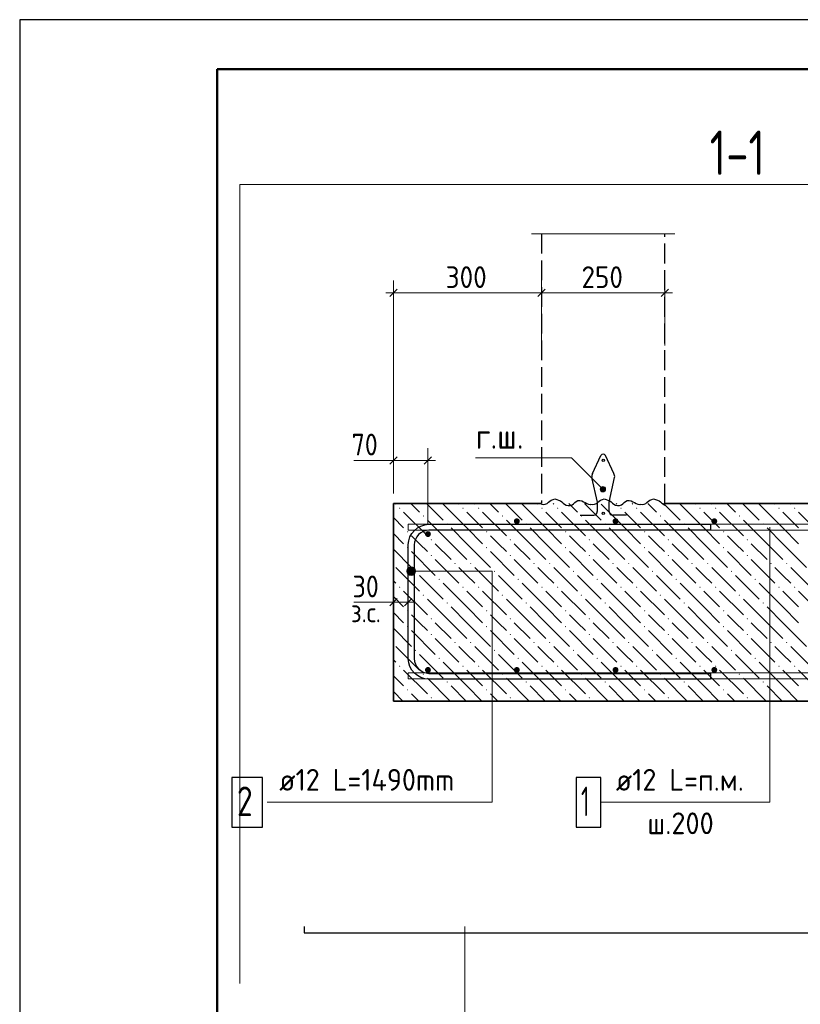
# Model space of a CAD drawing. Header units: millimetres. Extents: x 0 to 59052, y 0 to 35640.
# Tile 22 of 25: x 0 to 9486, y 23681 to 35640. Entities that reach past the tile are written whole.
import ezdxf

# ---------------------------------------------------------------- set-up
doc = ezdxf.new("R2010")
doc.units = ezdxf.units.MM
doc.linetypes.add('______2', pattern=[324, 240, -84])
for name, color, linetype, lineweight in [('Standard', 7, 'Continuous', 25), ('ЖБ Плита Фундамента верхний уровень', 7, 'Continuous', 35), ('ЖБ Стена верхний уровень', 7, 'Continuous', 35), ('Заголовок чертежа', 7, 'Continuous', 25), ('Позиционная метка номер позиции', 7, 'Continuous', 13), ('Примечания_1', 7, 'Continuous', 13), ('Размерная выноска', 7, 'Continuous', 13)]:
    doc.layers.add(name, color=color, linetype=linetype, lineweight=lineweight)
doc.layers.add('Обрамление П-обр. равн.', color=7, linetype='Continuous', lineweight=25, true_color=0x5f1e0f)
doc.layers.add('Фоновоя арматура Х1', color=7, linetype='Continuous', lineweight=18, true_color=0x656565)
doc.styles.add('ISOCPEUR', font='txt')

msp = doc.modelspace()

# ---------------------------------------------------------------- hatches: boundary and pattern name
at = {"layer": 'Standard', "linetype": 'Continuous', "lineweight": 13, "transparency": 33554687}
for points in [[(7056, 29945), (7079, 29968), (7064, 29960)], [(7079, 29968), (7056, 29945), (7056, 29929)], [(7079, 29968), (7056, 29929), (7096, 29968)], [(7096, 29968), (7056, 29929), (7064, 29914)], [(7096, 29968), (7064, 29914), (7110, 29960)], [(7110, 29960), (7064, 29914), (7079, 29906)], [(7110, 29960), (7079, 29906), (7118, 29945)], [(7118, 29945), (7079, 29906), (7096, 29906)], [(7118, 29945), (7096, 29906), (7118, 29929)], [(7118, 29929), (7096, 29906), (7110, 29914)]]:
    msp.add_hatch(color=7, dxfattribs=at).paths.add_polyline_path(points)
at = {"layer": 'ЖБ Плита Фундамента верхний уровень', "linetype": 'Continuous', "lineweight": 18, "transparency": 33554687}
for points in [[(4610, 29707), (4618, 29715), (4626, 29707), (4618, 29699)], [(5378, 29707), (5386, 29715), (5394, 29707), (5386, 29699)], [(5570, 29707), (5578, 29715), (5586, 29707), (5578, 29699)], [(6338, 29707), (6346, 29715), (6354, 29707), (6346, 29699)], [(6530, 29707), (6538, 29715), (6546, 29707), (6538, 29699)], [(7298, 29707), (7306, 29715), (7314, 29707), (7306, 29699)], [(7490, 29707), (7498, 29715), (7506, 29707), (7498, 29699)], [(8258, 29707), (8266, 29715), (8274, 29707), (8266, 29699)], [(8450, 29707), (8458, 29715), (8466, 29707), (8458, 29699)], [(9218, 29707), (9226, 29715), (9234, 29707), (9226, 29699)], [(9410, 29707), (9418, 29715), (9426, 29707), (9418, 29699)], [(4898, 29611), (4906, 29619), (4914, 29611), (4906, 29603)], [(5858, 29611), (5866, 29619), (5874, 29611), (5866, 29603)], [(6818, 29611), (6826, 29619), (6834, 29611), (6826, 29603)], [(7778, 29611), (7786, 29619), (7794, 29611), (7786, 29603)], [(8738, 29611), (8746, 29619), (8754, 29611), (8746, 29603)], [(4706, 29419), (4714, 29427), (4722, 29419), (4714, 29411)], [(5186, 29515), (5194, 29523), (5202, 29515), (5194, 29507)], [(5666, 29419), (5674, 29427), (5682, 29419), (5674, 29411)], [(6146, 29515), (6154, 29523), (6162, 29515), (6154, 29507)], [(6626, 29419), (6634, 29427), (6642, 29419), (6634, 29411)], [(7106, 29515), (7114, 29523), (7122, 29515), (7114, 29507)], [(7586, 29419), (7594, 29427), (7602, 29419), (7594, 29411)], [(8066, 29515), (8074, 29523), (8082, 29515), (8074, 29507)], [(8546, 29419), (8554, 29427), (8562, 29419), (8554, 29411)], [(9026, 29515), (9034, 29523), (9042, 29515), (9034, 29507)], [(4994, 29323), (5002, 29331), (5010, 29323), (5002, 29315)], [(5954, 29323), (5962, 29331), (5970, 29323), (5962, 29315)], [(6914, 29323), (6922, 29331), (6930, 29323), (6922, 29315)], [(7874, 29323), (7882, 29331), (7890, 29323), (7882, 29315)], [(8834, 29323), (8842, 29331), (8850, 29323), (8842, 29315)], [(4706, 29227), (4714, 29235), (4722, 29227), (4714, 29219)], [(5666, 29227), (5674, 29235), (5682, 29227), (5674, 29219)], [(6626, 29227), (6634, 29235), (6642, 29227), (6634, 29219)], [(7586, 29227), (7594, 29235), (7602, 29227), (7594, 29219)], [(8546, 29227), (8554, 29235), (8562, 29227), (8554, 29219)], [(4994, 29131), (5002, 29139), (5010, 29131), (5002, 29123)], [(5954, 29131), (5962, 29139), (5970, 29131), (5962, 29123)], [(6914, 29131), (6922, 29139), (6930, 29131), (6922, 29123)], [(7874, 29131), (7882, 29139), (7890, 29131), (7882, 29123)], [(8834, 29131), (8842, 29139), (8850, 29131), (8842, 29123)], [(4802, 28939), (4810, 28947), (4818, 28939), (4810, 28931)], [(5282, 29035), (5290, 29043), (5298, 29035), (5290, 29027)], [(5474, 29035), (5482, 29043), (5490, 29035), (5482, 29027)], [(5762, 28939), (5770, 28947), (5778, 28939), (5770, 28931)], [(6242, 29035), (6250, 29043), (6258, 29035), (6250, 29027)], [(6434, 29035), (6442, 29043), (6450, 29035), (6442, 29027)], [(6722, 28939), (6730, 28947), (6738, 28939), (6730, 28931)], [(7202, 29035), (7210, 29043), (7218, 29035), (7210, 29027)], [(7394, 29035), (7402, 29043), (7410, 29035), (7402, 29027)], [(7682, 28939), (7690, 28947), (7698, 28939), (7690, 28931)], [(8162, 29035), (8170, 29043), (8178, 29035), (8170, 29027)], [(8354, 29035), (8362, 29043), (8370, 29035), (8362, 29027)], [(8642, 28939), (8650, 28947), (8658, 28939), (8650, 28931)], [(9122, 29035), (9130, 29043), (9138, 29035), (9130, 29027)], [(9314, 29035), (9322, 29043), (9330, 29035), (9322, 29027)], [(5090, 28843), (5098, 28851), (5106, 28843), (5098, 28835)], [(6050, 28843), (6058, 28851), (6066, 28843), (6058, 28835)], [(7010, 28843), (7018, 28851), (7026, 28843), (7018, 28835)], [(7970, 28843), (7978, 28851), (7986, 28843), (7978, 28835)], [(8930, 28843), (8938, 28851), (8946, 28843), (8938, 28835)], [(4610, 28747), (4618, 28755), (4626, 28747), (4618, 28739)], [(5378, 28747), (5386, 28755), (5394, 28747), (5386, 28739)], [(5570, 28747), (5578, 28755), (5586, 28747), (5578, 28739)], [(6338, 28747), (6346, 28755), (6354, 28747), (6346, 28739)], [(6530, 28747), (6538, 28755), (6546, 28747), (6538, 28739)], [(7298, 28747), (7306, 28755), (7314, 28747), (7306, 28739)], [(7490, 28747), (7498, 28755), (7506, 28747), (7498, 28739)], [(8258, 28747), (8266, 28755), (8274, 28747), (8266, 28739)], [(8450, 28747), (8458, 28755), (8466, 28747), (8458, 28739)], [(9218, 28747), (9226, 28755), (9234, 28747), (9226, 28739)], [(9410, 28747), (9418, 28755), (9426, 28747), (9418, 28739)], [(4898, 28651), (4906, 28659), (4914, 28651), (4906, 28643)], [(5858, 28651), (5866, 28659), (5874, 28651), (5866, 28643)], [(6818, 28651), (6826, 28659), (6834, 28651), (6826, 28643)], [(7778, 28651), (7786, 28659), (7794, 28651), (7786, 28643)], [(8738, 28651), (8746, 28659), (8754, 28651), (8746, 28643)], [(4706, 28459), (4714, 28467), (4722, 28459), (4714, 28451)], [(5186, 28555), (5194, 28563), (5202, 28555), (5194, 28547)], [(5666, 28459), (5674, 28467), (5682, 28459), (5674, 28451)], [(6146, 28555), (6154, 28563), (6162, 28555), (6154, 28547)], [(6626, 28459), (6634, 28467), (6642, 28459), (6634, 28451)], [(7106, 28555), (7114, 28563), (7122, 28555), (7114, 28547)], [(7586, 28459), (7594, 28467), (7602, 28459), (7594, 28451)], [(8066, 28555), (8074, 28563), (8082, 28555), (8074, 28547)], [(8546, 28459), (8554, 28467), (8562, 28459), (8554, 28451)], [(9026, 28555), (9034, 28563), (9042, 28555), (9034, 28547)], [(4994, 28363), (5002, 28371), (5010, 28363), (5002, 28355)], [(5954, 28363), (5962, 28371), (5970, 28363), (5962, 28355)], [(6914, 28363), (6922, 28371), (6930, 28363), (6922, 28355)], [(7874, 28363), (7882, 28371), (7890, 28363), (7882, 28355)], [(8834, 28363), (8842, 28371), (8850, 28363), (8842, 28355)], [(4706, 28267), (4714, 28275), (4722, 28267), (4714, 28259)], [(5666, 28267), (5674, 28275), (5682, 28267), (5674, 28259)], [(6626, 28267), (6634, 28275), (6642, 28267), (6634, 28259)], [(7586, 28267), (7594, 28275), (7602, 28267), (7594, 28259)], [(8546, 28267), (8554, 28275), (8562, 28267), (8554, 28259)], [(4994, 28171), (5002, 28179), (5010, 28171), (5002, 28163)], [(5954, 28171), (5962, 28179), (5970, 28171), (5962, 28163)], [(6914, 28171), (6922, 28179), (6930, 28171), (6922, 28163)], [(7874, 28171), (7882, 28179), (7890, 28171), (7882, 28163)], [(8834, 28171), (8842, 28179), (8850, 28171), (8842, 28163)], [(4802, 27979), (4810, 27987), (4818, 27979), (4810, 27971)], [(5282, 28075), (5290, 28083), (5298, 28075), (5290, 28067)], [(5474, 28075), (5482, 28083), (5490, 28075), (5482, 28067)], [(5762, 27979), (5770, 27987), (5778, 27979), (5770, 27971)], [(6242, 28075), (6250, 28083), (6258, 28075), (6250, 28067)], [(6434, 28075), (6442, 28083), (6450, 28075), (6442, 28067)], [(6722, 27979), (6730, 27987), (6738, 27979), (6730, 27971)], [(7202, 28075), (7210, 28083), (7218, 28075), (7210, 28067)], [(7394, 28075), (7402, 28083), (7410, 28075), (7402, 28067)], [(7682, 27979), (7690, 27987), (7698, 27979), (7690, 27971)], [(8162, 28075), (8170, 28083), (8178, 28075), (8170, 28067)], [(8354, 28075), (8362, 28083), (8370, 28075), (8362, 28067)], [(8642, 27979), (8650, 27987), (8658, 27979), (8650, 27971)], [(9122, 28075), (9130, 28083), (9138, 28075), (9130, 28067)], [(9314, 28075), (9322, 28083), (9330, 28075), (9322, 28067)], [(5090, 27883), (5098, 27891), (5106, 27883), (5098, 27875)], [(6050, 27883), (6058, 27891), (6066, 27883), (6058, 27875)], [(7010, 27883), (7018, 27891), (7026, 27883), (7018, 27875)], [(7970, 27883), (7978, 27891), (7986, 27883), (7978, 27875)], [(8930, 27883), (8938, 27891), (8946, 27883), (8938, 27875)], [(4610, 27787), (4618, 27795), (4626, 27787), (4618, 27779)], [(5378, 27787), (5386, 27795), (5394, 27787), (5386, 27779)], [(5570, 27787), (5578, 27795), (5586, 27787), (5578, 27779)], [(6338, 27787), (6346, 27795), (6354, 27787), (6346, 27779)], [(6530, 27787), (6538, 27795), (6546, 27787), (6538, 27779)], [(7298, 27787), (7306, 27795), (7314, 27787), (7306, 27779)], [(7490, 27787), (7498, 27795), (7506, 27787), (7498, 27779)], [(8258, 27787), (8266, 27795), (8274, 27787), (8266, 27779)], [(8450, 27787), (8458, 27795), (8466, 27787), (8458, 27779)], [(9218, 27787), (9226, 27795), (9234, 27787), (9226, 27779)], [(9410, 27787), (9418, 27795), (9426, 27787), (9418, 27779)], [(4898, 27691), (4906, 27699), (4914, 27691), (4906, 27683)], [(5858, 27691), (5866, 27699), (5874, 27691), (5866, 27683)], [(6818, 27691), (6826, 27699), (6834, 27691), (6826, 27683)], [(7778, 27691), (7786, 27699), (7794, 27691), (7786, 27683)], [(8738, 27691), (8746, 27699), (8754, 27691), (8746, 27683)], [(4706, 27499), (4714, 27507), (4722, 27499), (4714, 27491)], [(5186, 27595), (5194, 27603), (5202, 27595), (5194, 27587)], [(5666, 27499), (5674, 27507), (5682, 27499), (5674, 27491)], [(6146, 27595), (6154, 27603), (6162, 27595), (6154, 27587)], [(6626, 27499), (6634, 27507), (6642, 27499), (6634, 27491)], [(7106, 27595), (7114, 27603), (7122, 27595), (7114, 27587)], [(7586, 27499), (7594, 27507), (7602, 27499), (7594, 27491)], [(8066, 27595), (8074, 27603), (8082, 27595), (8074, 27587)], [(8546, 27499), (8554, 27507), (8562, 27499), (8554, 27491)], [(9026, 27595), (9034, 27603), (9042, 27595), (9034, 27587)], [(4994, 27403), (5002, 27411), (5010, 27403), (5002, 27395)], [(5954, 27403), (5962, 27411), (5970, 27403), (5962, 27395)], [(6914, 27403), (6922, 27411), (6930, 27403), (6922, 27395)], [(7874, 27403), (7882, 27411), (7890, 27403), (7882, 27395)], [(8834, 27403), (8842, 27411), (8850, 27403), (8842, 27395)]]:
    msp.add_hatch(color=7, dxfattribs=at).paths.add_polyline_path(points, flags=16)
at = {"layer": 'Позиционная метка номер позиции', "linetype": 'Continuous', "lineweight": 13, "transparency": 33554687}
for points in [[(4711, 28915), (4711, 28969), (4703, 28942)], [(4711, 28969), (4730, 28896), (4730, 28989)], [(4711, 28969), (4711, 28915), (4730, 28896)], [(4730, 28989), (4757, 28888), (4757, 28996)], [(4730, 28989), (4730, 28896), (4757, 28888)], [(4757, 28996), (4757, 28888), (4784, 28896)], [(4757, 28996), (4784, 28896), (4784, 28989)], [(4784, 28989), (4784, 28896), (4804, 28915)], [(4784, 28989), (4804, 28915), (4804, 28969)], [(4804, 28969), (4804, 28915), (4811, 28942)]]:
    msp.add_hatch(color=7, dxfattribs=at).paths.add_polyline_path(points)
at = {"layer": 'Фоновоя арматура Х1', "linetype": 'Continuous', "lineweight": 18, "transparency": 33554687}
for points in [[(6077, 29548), (6074, 29562), (6067, 29574), (6055, 29581), (6041, 29584), (6027, 29581), (6016, 29574), (6008, 29562), (6005, 29548), (6008, 29534), (6016, 29523), (6027, 29515), (6041, 29512), (6055, 29515), (6067, 29523), (6074, 29534)], [(6077, 29548), (6074, 29562), (6067, 29574), (6055, 29581), (6041, 29584), (6027, 29581), (6016, 29574), (6008, 29562), (6005, 29548), (6008, 29534), (6016, 29523), (6027, 29515), (6041, 29512), (6055, 29515), (6067, 29523), (6074, 29534)], [(7277, 29548), (7274, 29562), (7267, 29574), (7255, 29581), (7241, 29584), (7227, 29581), (7216, 29574), (7208, 29562), (7205, 29548), (7208, 29534), (7216, 29523), (7227, 29515), (7241, 29512), (7255, 29515), (7267, 29523), (7274, 29534)], [(7277, 29548), (7274, 29562), (7267, 29574), (7255, 29581), (7241, 29584), (7227, 29581), (7216, 29574), (7208, 29562), (7205, 29548), (7208, 29534), (7216, 29523), (7227, 29515), (7241, 29512), (7255, 29515), (7267, 29523), (7274, 29534)], [(8477, 29548), (8474, 29562), (8467, 29574), (8455, 29581), (8441, 29584), (8427, 29581), (8416, 29574), (8408, 29562), (8405, 29548), (8408, 29534), (8416, 29523), (8427, 29515), (8441, 29512), (8455, 29515), (8467, 29523), (8474, 29534)], [(8477, 29548), (8474, 29562), (8467, 29574), (8455, 29581), (8441, 29584), (8427, 29581), (8416, 29574), (8408, 29562), (8405, 29548), (8408, 29534), (8416, 29523), (8427, 29515), (8441, 29512), (8455, 29515), (8467, 29523), (8474, 29534)], [(4997, 29392), (4994, 29406), (4987, 29418), (4975, 29425), (4961, 29428), (4947, 29425), (4936, 29418), (4928, 29406), (4925, 29392), (4928, 29378), (4936, 29367), (4947, 29359), (4961, 29356), (4975, 29359), (4987, 29367), (4994, 29378)], [(4997, 29392), (4994, 29406), (4987, 29418), (4975, 29425), (4961, 29428), (4947, 29425), (4936, 29418), (4928, 29406), (4925, 29392), (4928, 29378), (4936, 29367), (4947, 29359), (4961, 29356), (4975, 29359), (4987, 29367), (4994, 29378)], [(4997, 27742), (4994, 27756), (4987, 27768), (4975, 27775), (4961, 27778), (4947, 27775), (4936, 27768), (4928, 27756), (4925, 27742), (4928, 27728), (4936, 27717), (4947, 27709), (4961, 27706), (4975, 27709), (4987, 27717), (4994, 27728)], [(4997, 27742), (4994, 27756), (4987, 27768), (4975, 27775), (4961, 27778), (4947, 27775), (4936, 27768), (4928, 27756), (4925, 27742), (4928, 27728), (4936, 27717), (4947, 27709), (4961, 27706), (4975, 27709), (4987, 27717), (4994, 27728)], [(6077, 27742), (6074, 27756), (6067, 27768), (6055, 27775), (6041, 27778), (6027, 27775), (6016, 27768), (6008, 27756), (6005, 27742), (6008, 27728), (6016, 27717), (6027, 27709), (6041, 27706), (6055, 27709), (6067, 27717), (6074, 27728)], [(6077, 27742), (6074, 27756), (6067, 27768), (6055, 27775), (6041, 27778), (6027, 27775), (6016, 27768), (6008, 27756), (6005, 27742), (6008, 27728), (6016, 27717), (6027, 27709), (6041, 27706), (6055, 27709), (6067, 27717), (6074, 27728)], [(7277, 27742), (7274, 27756), (7267, 27768), (7255, 27775), (7241, 27778), (7227, 27775), (7216, 27768), (7208, 27756), (7205, 27742), (7208, 27728), (7216, 27717), (7227, 27709), (7241, 27706), (7255, 27709), (7267, 27717), (7274, 27728)], [(7277, 27742), (7274, 27756), (7267, 27768), (7255, 27775), (7241, 27778), (7227, 27775), (7216, 27768), (7208, 27756), (7205, 27742), (7208, 27728), (7216, 27717), (7227, 27709), (7241, 27706), (7255, 27709), (7267, 27717), (7274, 27728)], [(8477, 27742), (8474, 27756), (8467, 27768), (8455, 27775), (8441, 27778), (8427, 27775), (8416, 27768), (8408, 27756), (8405, 27742), (8408, 27728), (8416, 27717), (8427, 27709), (8441, 27706), (8455, 27709), (8467, 27717), (8474, 27728)], [(8477, 27742), (8474, 27756), (8467, 27768), (8455, 27775), (8441, 27778), (8427, 27775), (8416, 27768), (8408, 27756), (8405, 27742), (8408, 27728), (8416, 27717), (8427, 27709), (8441, 27706), (8455, 27709), (8467, 27717), (8474, 27728)]]:
    msp.add_hatch(color=7, dxfattribs=at).paths.add_polyline_path(points)

# ---------------------------------------------------------------- linework, layer by layer
at = {"layer": 'Standard', "color": 7, "linetype": 'Continuous', "lineweight": 25, "transparency": 33554687}
for p, q in [((2400, 35040), (2400, 1270)), ((4496, 32276), (4586, 32366)), ((6296, 32276), (6386, 32366)), ((7796, 32276), (7886, 32366)), ((4586, 30332), (4496, 30242)), ((5006, 30332), (4916, 30242)), ((4586, 28609), (4496, 28519)), ((4766, 28609), (4676, 28519))]:
    msp.add_line(p, q, dxfattribs=at)
at = {"layer": 'Standard', "color": 7, "linetype": 'Continuous', "lineweight": 13, "transparency": 33554687}
for p, q in [((4541, 32321), (4541, 32471)), ((6341, 32321), (6341, 32471)), ((7841, 32321), (7841, 32471)), ((4541, 32321), (4451, 32321)), ((4541, 32321), (4541, 32171)), ((4541, 32321), (4541, 29884)), ((4541, 32321), (6341, 32321)), ((6341, 32321), (6341, 32171)), ((6341, 32321), (6341, 31684)), ((6341, 32321), (7841, 32321)), ((7841, 32321), (7841, 32171)), ((7841, 32321), (7841, 31684)), ((7841, 32321), (7931, 32321)), ((4541, 30287), (4541, 30437)), ((4961, 30287), (4961, 30437)), ((4541, 30287), (4451, 30287)), ((4541, 30287), (4541, 30137)), ((4541, 30287), (4541, 29884)), ((4961, 30287), (4541, 30287)), ((4961, 30287), (4961, 30137)), ((4961, 30287), (4961, 29512)), ((4961, 30287), (5051, 30287)), ((7064, 29960), (7064, 29960)), ((7064, 29914), (7064, 29914)), ((7110, 29960), (7110, 29960)), ((7110, 29914), (7110, 29914)), ((4541, 28564), (4541, 28714)), ((4721, 28564), (4721, 28714)), ((4541, 28564), (4451, 28564)), ((4541, 28564), (4541, 28414)), ((4721, 28564), (4541, 28564)), ((4721, 28564), (4721, 28414)), ((4721, 28564), (4811, 28564))]:
    msp.add_line(p, q, dxfattribs=at)
at = {"layer": 'Standard', "color": 254, "linetype": 'Continuous', "lineweight": 25, "true_color": 0xc4c4ff, "transparency": 33554687}
msp.add_line((3456, 24627), (3456, 24549), dxfattribs=at)
at = {"layer": 'Standard', "color": 254, "linetype": 'Continuous', "lineweight": 13, "true_color": 0xc4c4ff, "transparency": 33554687}
msp.add_line((5410, 24627), (5410, 12772), dxfattribs=at)
at = {"layer": 'Standard', "color": 7, "linetype": 'Continuous', "lineweight": 25, "transparency": 33554687}
msp.add_lwpolyline([(0, 0), (50400, 0), (50400, 35640), (0, 35640), (0, 0)], close=True, dxfattribs=at)
at = {"layer": 'Standard', "color": 7, "linetype": 'Continuous', "lineweight": 50, "transparency": 33554687}
msp.add_lwpolyline([(2400, 35040), (49800, 35040), (49800, 600), (2400, 600), (2400, 35040)], close=True, dxfattribs=at)
at = {"layer": 'Standard', "color": 254, "linetype": 'Continuous', "lineweight": 13, "true_color": 0xc4c4ff, "transparency": 33554687}
msp.add_lwpolyline([(14015, 23932), (14015, 33640), (2676, 33640), (2676, 23932)], dxfattribs=at)
at = {"layer": 'Standard', "color": 7, "linetype": 'Continuous', "lineweight": 13, "transparency": 33554687}
msp.add_lwpolyline([(5541, 30319), (6705, 30319), (7087, 29937)], dxfattribs=at)
at = {"layer": 'Standard', "color": 254, "linetype": 'Continuous', "lineweight": 25, "true_color": 0xc4c4ff, "transparency": 33554687}
msp.add_lwpolyline([(3456, 24549), (14794, 24549), (14794, 24627)], dxfattribs=at)
at = {"layer": 'Standard', "color": 7, "linetype": 'Continuous', "lineweight": 13, "transparency": 33554687}
msp.add_circle((7087, 29937), 32.4, dxfattribs=at)
at = {"layer": 'ЖБ Плита Фундамента верхний уровень', "color": 7, "linetype": 'Continuous', "lineweight": 35, "transparency": 33554687}
for p, q in [((4541, 29764), (4541, 27364)), ((6341, 29764), (4541, 29764)), ((13415, 29764), (7841, 29764)), ((4541, 27364), (13415, 27364))]:
    msp.add_line(p, q, dxfattribs=at)
at = {"layer": 'ЖБ Плита Фундамента верхний уровень', "color": 254, "linetype": 'Continuous', "lineweight": 18, "transparency": 33554687}
for p, q in [((4570, 29755), (4561, 29764)), ((4753, 29764), (4858, 29659)), ((4945, 29764), (5146, 29563)), ((5434, 29467), (5146, 29755)), ((5329, 29764), (5338, 29755)), ((5530, 29755), (5521, 29764)), ((5713, 29764), (5818, 29659)), ((5905, 29764), (6106, 29563)), ((6394, 29467), (6106, 29755)), ((6289, 29764), (6298, 29755)), ((6490, 29755), (6481, 29764)), ((6673, 29764), (6778, 29659)), ((6865, 29764), (7066, 29563)), ((7354, 29467), (7066, 29755)), ((7249, 29764), (7258, 29755)), ((7450, 29755), (7441, 29764)), ((7633, 29764), (7738, 29659)), ((7825, 29764), (8026, 29563)), ((8314, 29467), (8026, 29755)), ((8209, 29764), (8218, 29755)), ((8410, 29755), (8401, 29764)), ((8593, 29764), (8698, 29659)), ((8785, 29764), (8986, 29563)), ((9274, 29467), (8986, 29755)), ((9169, 29764), (9178, 29755)), ((9370, 29755), (9361, 29764)), ((4541, 29592), (4666, 29467)), ((4666, 29659), (4954, 29371)), ((5242, 29275), (4954, 29563)), ((5434, 29659), (5626, 29467)), ((5626, 29659), (5914, 29371)), ((6202, 29275), (5914, 29563)), ((6394, 29659), (6586, 29467)), ((6586, 29659), (6874, 29371)), ((7162, 29275), (6874, 29563)), ((7354, 29659), (7546, 29467)), ((7546, 29659), (7834, 29371)), ((8122, 29275), (7834, 29563)), ((8314, 29659), (8506, 29467)), ((8506, 29659), (8794, 29371)), ((9082, 29275), (8794, 29563)), ((9274, 29659), (9466, 29467)), ((9466, 29659), (9754, 29371)), ((5242, 29467), (5434, 29275)), ((5434, 29467), (5626, 29275)), ((6202, 29467), (6394, 29275)), ((6394, 29467), (6586, 29275)), ((7162, 29467), (7354, 29275)), ((7354, 29467), (7546, 29275)), ((8122, 29467), (8314, 29275)), ((8314, 29467), (8506, 29275)), ((9082, 29467), (9274, 29275)), ((9274, 29467), (9466, 29275)), ((4541, 29400), (4666, 29275)), ((4858, 29275), (4762, 29371)), ((5818, 29275), (5722, 29371)), ((6778, 29275), (6682, 29371)), ((7738, 29275), (7642, 29371)), ((8698, 29275), (8602, 29371)), ((4541, 29208), (4762, 28987)), ((4954, 29179), (4858, 29275)), ((5050, 29275), (5242, 29083)), ((5242, 29275), (5434, 29083)), ((5434, 29275), (5722, 28987)), ((5914, 29179), (5818, 29275)), ((6010, 29275), (6202, 29083)), ((6202, 29275), (6394, 29083)), ((6394, 29275), (6682, 28987)), ((6874, 29179), (6778, 29275)), ((6970, 29275), (7162, 29083)), ((7162, 29275), (7354, 29083)), ((7354, 29275), (7642, 28987)), ((7834, 29179), (7738, 29275)), ((7930, 29275), (8122, 29083)), ((8122, 29275), (8314, 29083)), ((8314, 29275), (8602, 28987)), ((8794, 29179), (8698, 29275)), ((8890, 29275), (9082, 29083)), ((9082, 29275), (9274, 29083)), ((9274, 29275), (9562, 28987)), ((4762, 29179), (5050, 28891)), ((5050, 29083), (5338, 28795)), ((5722, 29179), (6010, 28891)), ((6010, 29083), (6298, 28795)), ((6682, 29179), (6970, 28891)), ((6970, 29083), (7258, 28795)), ((7642, 29179), (7930, 28891)), ((7930, 29083), (8218, 28795)), ((8602, 29179), (8890, 28891)), ((8890, 29083), (9178, 28795)), ((4570, 28987), (4858, 28699)), ((5434, 28891), (5338, 28987)), ((5530, 28987), (5818, 28699)), ((6394, 28891), (6298, 28987)), ((6490, 28987), (6778, 28699)), ((7354, 28891), (7258, 28987)), ((7450, 28987), (7738, 28699)), ((8314, 28891), (8218, 28987)), ((8410, 28987), (8698, 28699)), ((9274, 28891), (9178, 28987)), ((9370, 28987), (9658, 28699)), ((4570, 28795), (4541, 28824)), ((4858, 28891), (5146, 28603)), ((5530, 28795), (5434, 28891)), ((5818, 28891), (6106, 28603)), ((6490, 28795), (6394, 28891)), ((6778, 28891), (7066, 28603)), ((7450, 28795), (7354, 28891)), ((7738, 28891), (8026, 28603)), ((8410, 28795), (8314, 28891)), ((8698, 28891), (8986, 28603)), ((9370, 28795), (9274, 28891)), ((5434, 28507), (5146, 28795)), ((6394, 28507), (6106, 28795)), ((7354, 28507), (7066, 28795)), ((8314, 28507), (8026, 28795)), ((9274, 28507), (8986, 28795)), ((4541, 28632), (4666, 28507)), ((4666, 28699), (4954, 28411)), ((5242, 28315), (4954, 28603)), ((5434, 28699), (5626, 28507)), ((5626, 28699), (5914, 28411)), ((6202, 28315), (5914, 28603)), ((6394, 28699), (6586, 28507)), ((6586, 28699), (6874, 28411)), ((7162, 28315), (6874, 28603)), ((7354, 28699), (7546, 28507)), ((7546, 28699), (7834, 28411)), ((8122, 28315), (7834, 28603)), ((8314, 28699), (8506, 28507)), ((8506, 28699), (8794, 28411)), ((9082, 28315), (8794, 28603)), ((9274, 28699), (9466, 28507)), ((9466, 28699), (9754, 28411)), ((5242, 28507), (5434, 28315)), ((5434, 28507), (5626, 28315)), ((6202, 28507), (6394, 28315)), ((6394, 28507), (6586, 28315)), ((7162, 28507), (7354, 28315)), ((7354, 28507), (7546, 28315)), ((8122, 28507), (8314, 28315)), ((8314, 28507), (8506, 28315)), ((9082, 28507), (9274, 28315)), ((9274, 28507), (9466, 28315)), ((4541, 28440), (4666, 28315)), ((4858, 28315), (4762, 28411)), ((5818, 28315), (5722, 28411)), ((6778, 28315), (6682, 28411)), ((7738, 28315), (7642, 28411)), ((8698, 28315), (8602, 28411)), ((4541, 28248), (4762, 28027)), ((4954, 28219), (4858, 28315)), ((5050, 28315), (5242, 28123)), ((5242, 28315), (5434, 28123)), ((5434, 28315), (5722, 28027)), ((5914, 28219), (5818, 28315)), ((6010, 28315), (6202, 28123)), ((6202, 28315), (6394, 28123)), ((6394, 28315), (6682, 28027)), ((6874, 28219), (6778, 28315)), ((6970, 28315), (7162, 28123)), ((7162, 28315), (7354, 28123)), ((7354, 28315), (7642, 28027)), ((7834, 28219), (7738, 28315)), ((7930, 28315), (8122, 28123)), ((8122, 28315), (8314, 28123)), ((8314, 28315), (8602, 28027)), ((8794, 28219), (8698, 28315)), ((8890, 28315), (9082, 28123)), ((9082, 28315), (9274, 28123)), ((9274, 28315), (9562, 28027)), ((4762, 28219), (5050, 27931)), ((5050, 28123), (5338, 27835)), ((5722, 28219), (6010, 27931)), ((6010, 28123), (6298, 27835)), ((6682, 28219), (6970, 27931)), ((6970, 28123), (7258, 27835)), ((7642, 28219), (7930, 27931)), ((7930, 28123), (8218, 27835)), ((8602, 28219), (8890, 27931)), ((8890, 28123), (9178, 27835)), ((4570, 28027), (4858, 27739)), ((5434, 27931), (5338, 28027)), ((5530, 28027), (5818, 27739)), ((6394, 27931), (6298, 28027)), ((6490, 28027), (6778, 27739)), ((7354, 27931), (7258, 28027)), ((7450, 28027), (7738, 27739)), ((8314, 27931), (8218, 28027)), ((8410, 28027), (8698, 27739)), ((9274, 27931), (9178, 28027)), ((9370, 28027), (9658, 27739)), ((4858, 27931), (5146, 27643)), ((5530, 27835), (5434, 27931)), ((5818, 27931), (6106, 27643)), ((6490, 27835), (6394, 27931)), ((6778, 27931), (7066, 27643)), ((7450, 27835), (7354, 27931)), ((7738, 27931), (8026, 27643)), ((8410, 27835), (8314, 27931)), ((8698, 27931), (8986, 27643)), ((9370, 27835), (9274, 27931)), ((4570, 27835), (4541, 27864)), ((5434, 27547), (5146, 27835)), ((6394, 27547), (6106, 27835)), ((7354, 27547), (7066, 27835)), ((8314, 27547), (8026, 27835)), ((9274, 27547), (8986, 27835)), ((4541, 27672), (4666, 27547)), ((4666, 27739), (4954, 27451)), ((5233, 27364), (4954, 27643)), ((5434, 27739), (5626, 27547)), ((5626, 27739), (5914, 27451)), ((6193, 27364), (5914, 27643)), ((6394, 27739), (6586, 27547)), ((6586, 27739), (6874, 27451)), ((7153, 27364), (6874, 27643)), ((7354, 27739), (7546, 27547)), ((7546, 27739), (7834, 27451)), ((8113, 27364), (7834, 27643)), ((8314, 27739), (8506, 27547)), ((8506, 27739), (8794, 27451)), ((9073, 27364), (8794, 27643)), ((9274, 27739), (9466, 27547)), ((9466, 27739), (9754, 27451)), ((5242, 27547), (5425, 27364)), ((5434, 27547), (5617, 27364)), ((6202, 27547), (6385, 27364)), ((6394, 27547), (6577, 27364)), ((7162, 27547), (7345, 27364)), ((7354, 27547), (7537, 27364)), ((8122, 27547), (8305, 27364)), ((8314, 27547), (8497, 27364)), ((9082, 27547), (9265, 27364)), ((9274, 27547), (9457, 27364)), ((4541, 27480), (4657, 27364)), ((4849, 27364), (4762, 27451)), ((5809, 27364), (5722, 27451)), ((6769, 27364), (6682, 27451)), ((7729, 27364), (7642, 27451)), ((8689, 27364), (8602, 27451))]:
    msp.add_line(p, q, dxfattribs=at)
at = {"layer": 'ЖБ Стена верхний уровень', "color": 253, "linetype": '______2', "lineweight": 25, "true_color": 0xa0a0a0, "transparency": 33554687}
for p, q in [((6341, 33040), (6341, 29764)), ((7841, 29764), (7841, 33040))]:
    msp.add_line(p, q, dxfattribs=at)
at = {"layer": 'Обрамление П-обр. равн.', "color": 38, "linetype": 'Continuous', "lineweight": 25, "true_color": 0x5f1e0f, "transparency": 33554687}
msp.add_lwpolyline([(8393, 29440), (4973, 29440), (4939, 29435), (4905, 29424), (4874, 29407), (4848, 29385), (4827, 29360), (4809, 29328), (4798, 29294), (4793, 29260), (4793, 27880), (4798, 27846), (4809, 27812), (4827, 27781), (4848, 27755), (4874, 27734), (4905, 27716), (4939, 27705), (4973, 27700), (8393, 27700), (8393, 27628), (4968, 27628), (4923, 27634), (4876, 27650), (4833, 27674), (4797, 27704), (4767, 27740), (4743, 27783), (4727, 27830), (4721, 27875), (4721, 29265), (4727, 29310), (4743, 29357), (4767, 29401), (4797, 29436), (4833, 29466), (4876, 29490), (4923, 29506), (4968, 29512), (8393, 29512), (8393, 29440)], dxfattribs=at)
msp.add_lwpolyline([(8393, 29440), (4973, 29440), (4939, 29435), (4905, 29424), (4874, 29407), (4848, 29385), (4827, 29360), (4809, 29328), (4798, 29294), (4793, 29260), (4793, 27880), (4798, 27846), (4809, 27812), (4827, 27781), (4848, 27755), (4874, 27734), (4905, 27716), (4939, 27705), (4973, 27700), (8393, 27700), (8393, 27628), (4968, 27628), (4923, 27634), (4876, 27650), (4833, 27674), (4797, 27704), (4767, 27740), (4743, 27783), (4727, 27830), (4721, 27875), (4721, 29265), (4727, 29310), (4743, 29357), (4767, 29401), (4797, 29436), (4833, 29466), (4876, 29490), (4923, 29506), (4968, 29512), (8393, 29512), (8393, 29440)], dxfattribs=at)
msp.add_lwpolyline([(8393, 29440), (4973, 29440), (4939, 29435), (4905, 29424), (4874, 29407), (4848, 29385), (4827, 29360), (4809, 29328), (4798, 29294), (4793, 29260), (4793, 27880), (4798, 27846), (4809, 27812), (4827, 27781), (4848, 27755), (4874, 27734), (4905, 27716), (4939, 27705), (4973, 27700), (8393, 27700), (8393, 27628), (4968, 27628), (4923, 27634), (4876, 27650), (4833, 27674), (4797, 27704), (4767, 27740), (4743, 27783), (4727, 27830), (4721, 27875), (4721, 29265), (4727, 29310), (4743, 29357), (4767, 29401), (4797, 29436), (4833, 29466), (4876, 29490), (4923, 29506), (4968, 29512), (8393, 29512), (8393, 29440)], dxfattribs=at)
msp.add_lwpolyline([(8393, 29440), (4973, 29440), (4939, 29435), (4905, 29424), (4874, 29407), (4848, 29385), (4827, 29360), (4809, 29328), (4798, 29294), (4793, 29260), (4793, 27880), (4798, 27846), (4809, 27812), (4827, 27781), (4848, 27755), (4874, 27734), (4905, 27716), (4939, 27705), (4973, 27700), (8393, 27700), (8393, 27628), (4968, 27628), (4923, 27634), (4876, 27650), (4833, 27674), (4797, 27704), (4767, 27740), (4743, 27783), (4727, 27830), (4721, 27875), (4721, 29265), (4727, 29310), (4743, 29357), (4767, 29401), (4797, 29436), (4833, 29466), (4876, 29490), (4923, 29506), (4968, 29512), (8393, 29512), (8393, 29440)], dxfattribs=at)
at = {"layer": 'Обрамление П-обр. равн.', "color": 7, "linetype": 'Continuous', "lineweight": 25, "transparency": 33554687}
msp.add_lwpolyline([(2580, 25834), (2952, 25834), (2952, 26434), (2580, 26434), (2580, 25834)], dxfattribs=at)
msp.add_lwpolyline([(2580, 25834), (2952, 25834), (2952, 26434), (2580, 26434), (2580, 25834)], dxfattribs=at)
at = {"layer": 'Позиционная метка номер позиции', "color": 7, "linetype": 'Continuous', "lineweight": 13, "transparency": 33554687}
for p, q in [((4703, 28942), (4703, 28942)), ((4757, 28996), (4757, 28996)), ((4811, 28942), (4811, 28942)), ((4757, 28888), (4757, 28888))]:
    msp.add_line(p, q, dxfattribs=at)
for points in [[(7062, 26134), (9114, 26134), (9114, 29476)], [(4757, 28942), (5742, 28942), (5742, 26134), (3006, 26134)]]:
    msp.add_lwpolyline(points, dxfattribs=at)
msp.add_circle((4757, 28942), 54, dxfattribs=at)
at = {"layer": 'Примечания_1', "color": 251, "linetype": 'Continuous', "lineweight": 13, "true_color": 0x656565, "transparency": 33554687}
msp.add_line((4541, 30287), (4061, 30287), dxfattribs=at)
at = {"layer": 'Примечания_1', "color": 7, "linetype": 'Continuous', "lineweight": 25, "transparency": 33554687}
for p, q in [((6961, 30127), (7064, 30346)), ((7221, 30127), (7118, 30346)), ((7020, 29778), (6953, 30079)), ((7163, 29778), (7229, 30079)), ((7020, 29665), (7020, 29778)), ((7163, 29665), (7163, 29778)), ((6810, 29622), (6976, 29622)), ((7373, 29622), (7206, 29622))]:
    msp.add_line(p, q, dxfattribs=at)
for points in [[(6341, 29754), (6363, 29753), (6387, 29757), (6409, 29765), (6426, 29778), (6441, 29793), (6459, 29806), (6481, 29814), (6504, 29819), (6528, 29814), (6549, 29805), (6570, 29796), (6588, 29783), (6605, 29769), (6622, 29755), (6642, 29745), (6665, 29739), (6689, 29740), (6713, 29746), (6730, 29759), (6746, 29774), (6762, 29787), (6783, 29798), (6807, 29800), (6830, 29794), (6851, 29785), (6872, 29775), (6893, 29765), (6913, 29755), (6936, 29751), (6941, 29750)], [(6941, 29754), (6963, 29753), (6987, 29757), (7009, 29765), (7026, 29778), (7041, 29793), (7059, 29806), (7081, 29814), (7104, 29819), (7128, 29814), (7149, 29805), (7170, 29796), (7188, 29783), (7205, 29769), (7222, 29755), (7242, 29745), (7265, 29739), (7289, 29740), (7313, 29746), (7330, 29759), (7346, 29774), (7362, 29787), (7383, 29798), (7407, 29800), (7430, 29794), (7451, 29785), (7472, 29775), (7493, 29765), (7513, 29755), (7536, 29751), (7541, 29750)], [(7541, 29754), (7563, 29753), (7587, 29757), (7609, 29765), (7626, 29778), (7641, 29793), (7659, 29806), (7681, 29814), (7704, 29819), (7728, 29814), (7749, 29805), (7770, 29796), (7788, 29783), (7805, 29769), (7822, 29755), (7841, 29745)]]:
    msp.add_lwpolyline(points, dxfattribs=at)
for centre in [(7091, 30288), (7091, 29644)]:
    msp.add_circle(centre, 14.1, dxfattribs=at)
for centre, radius, start, end in [((7091, 30329), 32, 32.274, 147.726), ((7016, 30092), 64.4, 147.726, 192.2524), ((7166, 30092), 64.4, 347.7476, 32.274), ((6976, 29665), 43, 270, 0), ((7206, 29665), 43, 180, 270)]:
    msp.add_arc(centre, radius, start, end, dxfattribs=at)
at = {"layer": 'Размерная выноска', "color": 7, "linetype": 'Continuous', "lineweight": 13, "transparency": 33554687}
for p, q in [((6221, 33040), (7961, 33040)), ((4541, 28564), (4061, 28564))]:
    msp.add_line(p, q, dxfattribs=at)
at = {"layer": 'Фоновоя арматура Х1', "color": 251, "linetype": 'Continuous', "lineweight": 18, "true_color": 0x656565, "transparency": 33554687}
for points in [[(13451, 29440), (4721, 29440), (4721, 29512), (13451, 29512), (13451, 29440)], [(13451, 29440), (4721, 29440), (4721, 29512), (13451, 29512), (13451, 29440)], [(13451, 29440), (4721, 29440), (4721, 29512), (13451, 29512), (13451, 29440)], [(13451, 29440), (4721, 29440), (4721, 29512), (13451, 29512), (13451, 29440)], [(13451, 29440), (4721, 29440), (4721, 29512), (13451, 29512), (13451, 29440)], [(13451, 29440), (4721, 29440), (4721, 29512), (13451, 29512), (13451, 29440)], [(4721, 27706), (13451, 27706), (13451, 27634), (4721, 27634), (4721, 27706)], [(4721, 27706), (13451, 27706), (13451, 27634), (4721, 27634), (4721, 27706)], [(4721, 27706), (13451, 27706), (13451, 27634), (4721, 27634), (4721, 27706)], [(4721, 27706), (13451, 27706), (13451, 27634), (4721, 27634), (4721, 27706)], [(4721, 27706), (13451, 27706), (13451, 27634), (4721, 27634), (4721, 27706)], [(4721, 27706), (13451, 27706), (13451, 27634), (4721, 27634), (4721, 27706)]]:
    msp.add_lwpolyline(points, dxfattribs=at)
at = {"layer": 'Фоновоя арматура Х1', "color": 7, "linetype": 'Continuous', "lineweight": 25, "transparency": 33554687}
msp.add_lwpolyline([(6762, 25834), (7062, 25834), (7062, 26434), (6762, 26434), (6762, 25834)], dxfattribs=at)
msp.add_lwpolyline([(6762, 25834), (7062, 25834), (7062, 26434), (6762, 26434), (6762, 25834)], dxfattribs=at)
msp.add_lwpolyline([(6762, 25834), (7062, 25834), (7062, 26434), (6762, 26434), (6762, 25834)], dxfattribs=at)

# ---------------------------------------------------------------- texts
at = {"layer": 'Standard', "color": 7, "linetype": 'Continuous', "lineweight": 25, "transparency": 33554687, "attachment_point": 7, "style": 'ISOCPEUR'}
for s, insert, char_height, width in [('\\W0.91;300', (5177, 32381), 264, 674.39), ('\\W0.91;250', (6827, 32381), 264, 674.38), ('\\W0.92;г.ш.', (5541, 30429), 300, 796.96), ('\\W0.87;70', (4033, 30347), 264, 484.71), ('\\W0.87;30', (4045, 28624), 264, 484.72)]:
    msp.add_mtext(s, dxfattribs=dict(at, insert=insert, char_height=char_height, width=width))
at = {"layer": 'Standard', "color": 7, "linetype": 'Continuous', "lineweight": 18, "transparency": 33554687, "insert": (4026, 28321), "char_height": 240, "width": 551.93, "attachment_point": 7, "style": 'ISOCPEUR'}
msp.add_mtext('\\W0.90;з.с.', dxfattribs=at)
at = {"layer": 'Заголовок чертежа', "color": 7, "linetype": 'Continuous', "lineweight": 50, "transparency": 33554687, "insert": (8385, 33754), "char_height": 540, "width": 1117.19, "attachment_point": 7, "style": 'ISOCPEUR'}
msp.add_mtext('\\W0.74;1-1', dxfattribs=at)
at = {"layer": 'Обрамление П-обр. равн.', "color": 7, "linetype": 'Continuous', "lineweight": 13, "transparency": 33554687, "attachment_point": 7, "style": 'ISOCPEUR'}
for s, insert, char_height, width in [('\\W0.94;ø12 L=1490mm ', (3154, 26275), 264, 2551.79), ('\\W0.78;2', (2640, 25966), 360, 391.68), ('\\W0.78;2', (2640, 25966), 360, 391.68)]:
    msp.add_mtext(s, dxfattribs=dict(at, insert=insert, char_height=char_height, width=width))
at = {"layer": 'Фоновоя арматура Х1', "color": 7, "linetype": 'Continuous', "lineweight": 13, "transparency": 33554687, "attachment_point": 7, "style": 'ISOCPEUR'}
for s, insert, char_height, width in [('\\W0.94;ø12 L=п.м. ', (7245, 26275), 264, 1918.98), ('\\W0.56;1', (6822, 25966), 360, 280.01), ('\\W0.56;1', (6822, 25966), 360, 280.01), ('\\W0.56;1', (6822, 25966), 360, 280.01), ('\\W0.95;ш.200 ', (7628, 25747), 264, 1154.56)]:
    msp.add_mtext(s, dxfattribs=dict(at, insert=insert, char_height=char_height, width=width))

doc.saveas('drawing.dxf')
